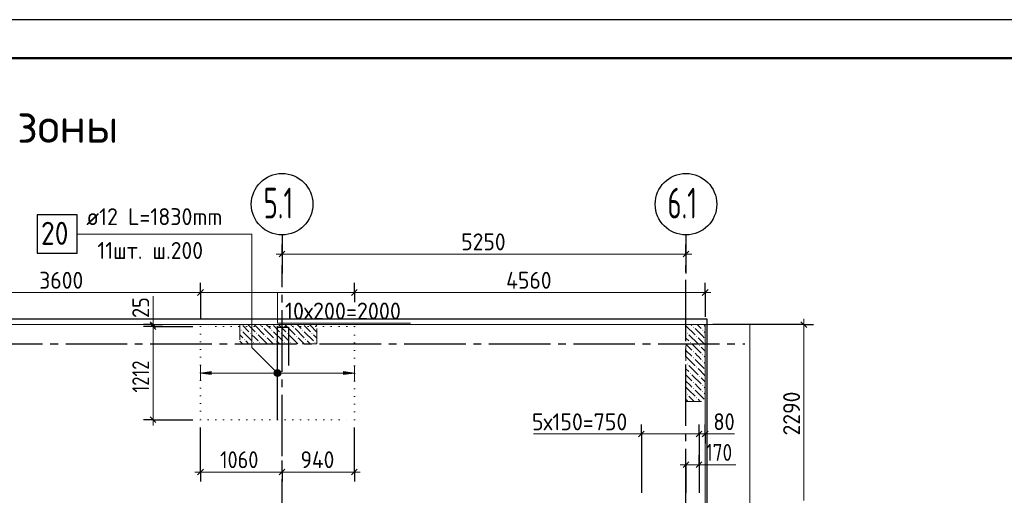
# Model space of a CAD drawing. Header units: millimetres. Extents: x 0 to 42000, y -76 to 29700.
# Tile 9 of 10: x 16402 to 29201, y 23511 to 29700. Entities that reach past the tile are written whole.
import ezdxf

# ---------------------------------------------------------------- set-up
doc = ezdxf.new("R2010")
doc.units = ezdxf.units.MM
for name, pattern in [('______2', [270, 200, -70]), ('______5', [1100, 800, -100, 100, -100]), ('______9', [100, 0, -100])]:
    doc.linetypes.add(name, pattern=pattern)
for name, color, linetype, lineweight in [('Standard', 7, 'Continuous', 25), ('ДОП Верх по У', 7, 'Continuous', 18), ('ЖБ Перекрытие верхний уровень', 7, 'Continuous', 18), ('Позиционная метка номер позиции', 7, 'Continuous', 13), ('Размерная линия_ общее', 7, 'Continuous', 13), ('Текст_ общее', 7, 'Continuous', 25)]:
    doc.layers.add(name, color=color, linetype=linetype, lineweight=lineweight)
doc.layers.add('ЖБ Пилон', color=7, linetype='______2', lineweight=13, true_color=0xa0a0a0)
doc.layers.add('Оси', color=7, linetype='______5', lineweight=13, true_color=0x656565)
doc.styles.add('ISOCPEUR', font='txt')

msp = doc.modelspace()

# ---------------------------------------------------------------- hatches: boundary and pattern name
at = {"layer": 'ДОП Верх по У', "linetype": 'Continuous', "lineweight": 13, "transparency": 33554687}
msp.add_hatch(color=7, dxfattribs=at).paths.add_polyline_path([(18893, 25081), (18753, 25101), (18893, 25121)], flags=16)
msp.add_hatch(color=7, dxfattribs=at).paths.add_polyline_path([(20613, 25081), (20753, 25101), (20613, 25121)])
at = {"layer": 'ЖБ Пилон', "linetype": 'Continuous', "lineweight": 18, "transparency": 33554687}
for points in [[(19274, 25660), (19281, 25666), (19287, 25660), (19281, 25653)], [(19394, 25620), (19401, 25626), (19407, 25620), (19401, 25613)], [(19474, 25620), (19481, 25626), (19487, 25620), (19481, 25613)], [(19554, 25700), (19561, 25706), (19567, 25700), (19561, 25693)], [(19674, 25660), (19681, 25666), (19687, 25660), (19681, 25653)], [(19794, 25620), (19801, 25626), (19807, 25620), (19801, 25613)], [(19874, 25620), (19881, 25626), (19887, 25620), (19881, 25613)], [(19954, 25700), (19961, 25706), (19967, 25700), (19961, 25693)], [(20074, 25660), (20081, 25666), (20087, 25660), (20081, 25653)], [(20194, 25620), (20201, 25626), (20207, 25620), (20201, 25613)], [(25074, 25620), (25081, 25626), (25087, 25620), (25081, 25613)], [(25154, 25700), (25161, 25706), (25167, 25700), (25161, 25693)], [(25274, 25660), (25281, 25666), (25287, 25660), (25281, 25653)], [(19314, 25540), (19321, 25546), (19327, 25540), (19321, 25533)], [(19434, 25500), (19441, 25506), (19447, 25500), (19441, 25493)], [(19514, 25500), (19521, 25506), (19527, 25500), (19521, 25493)], [(19594, 25580), (19601, 25586), (19607, 25580), (19601, 25573)], [(19714, 25540), (19721, 25546), (19727, 25540), (19721, 25533)], [(19834, 25500), (19841, 25506), (19847, 25500), (19841, 25493)], [(19914, 25500), (19921, 25506), (19927, 25500), (19921, 25493)], [(19994, 25580), (20001, 25586), (20007, 25580), (20001, 25573)], [(20114, 25540), (20121, 25546), (20127, 25540), (20121, 25533)], [(20234, 25500), (20241, 25506), (20247, 25500), (20241, 25493)], [(25114, 25500), (25121, 25506), (25127, 25500), (25121, 25493)], [(25194, 25580), (25201, 25586), (25207, 25580), (25201, 25573)], [(25154, 25380), (25161, 25386), (25167, 25380), (25161, 25373)], [(25274, 25340), (25281, 25346), (25287, 25340), (25281, 25333)], [(25074, 25220), (25081, 25226), (25087, 25220), (25081, 25213)], [(25154, 25300), (25161, 25306), (25167, 25300), (25161, 25293)], [(25274, 25260), (25281, 25266), (25287, 25260), (25281, 25253)], [(25114, 25100), (25121, 25106), (25127, 25100), (25121, 25093)], [(25194, 25180), (25201, 25186), (25207, 25180), (25201, 25173)], [(25154, 24980), (25161, 24986), (25167, 24980), (25161, 24973)], [(25234, 25060), (25241, 25066), (25247, 25060), (25241, 25053)], [(25154, 24900), (25161, 24906), (25167, 24900), (25161, 24893)], [(25274, 24940), (25281, 24946), (25287, 24940), (25281, 24933)], [(25274, 24860), (25281, 24866), (25287, 24860), (25281, 24853)], [(25194, 24780), (25201, 24786), (25207, 24780), (25201, 24773)]]:
    msp.add_hatch(color=7, dxfattribs=at).paths.add_polyline_path(points, flags=16)
h = msp.add_hatch(color=7, dxfattribs=at)
h.paths.add_polyline_path([(25245, 25462), (25234, 25460), (25241, 25466)], flags=16)
h.paths.add_polyline_path([(25245, 25462), (25244, 25456), (25247, 25460)])
h.paths.add_polyline_path([(25245, 25462), (25244, 25456), (25241, 25453), (25234, 25460)], flags=16)
h = msp.add_hatch(color=7, dxfattribs=at)
h.paths.add_polyline_path([(25085, 24822), (25074, 24820), (25081, 24826)], flags=16)
h.paths.add_polyline_path([(25085, 24822), (25084, 24816), (25087, 24820)])
h.paths.add_polyline_path([(25085, 24822), (25084, 24816), (25081, 24813), (25074, 24820)], flags=16)
at = {"layer": 'Позиционная метка номер позиции', "linetype": 'Continuous', "lineweight": 13, "transparency": 33554687}
for points in [[(19721, 25069), (19764, 25144), (19709, 25090)], [(19709, 25090), (19764, 25144), (19741, 25144)], [(19709, 25090), (19741, 25144), (19709, 25112)], [(19709, 25112), (19741, 25144), (19721, 25133)], [(19721, 25069), (19785, 25133), (19764, 25144)], [(19741, 25058), (19785, 25133), (19721, 25069)], [(19741, 25058), (19796, 25112), (19785, 25133)], [(19764, 25058), (19796, 25112), (19741, 25058)], [(19764, 25058), (19796, 25090), (19796, 25112)], [(19796, 25090), (19764, 25058), (19785, 25069)]]:
    msp.add_hatch(color=7, dxfattribs=at).paths.add_polyline_path(points)

# ---------------------------------------------------------------- linework, layer by layer
at = {"layer": 'Standard', "color": 7, "linetype": '______9', "lineweight": 13, "transparency": 33554687}
for p, q in [((20753, 25707), (18753, 25707)), ((18753, 25707), (18753, 24495)), ((20753, 24495), (20753, 25707)), ((18753, 24495), (20753, 24495))]:
    msp.add_line(p, q, dxfattribs=at)
at = {"layer": 'Standard', "color": 7, "linetype": 'Continuous', "lineweight": 25, "transparency": 33554687}
msp.add_lwpolyline([(0, 0), (42000, 0), (42000, 29700), (0, 29700), (0, 0)], close=True, dxfattribs=at)
at = {"layer": 'Standard', "color": 7, "linetype": 'Continuous', "lineweight": 50, "transparency": 33554687}
msp.add_lwpolyline([(2000, 29200), (41500, 29200), (41500, 500), (2000, 500), (2000, 29200)], close=True, dxfattribs=at)
at = {"layer": 'Standard', "color": 7, "linetype": 'Continuous', "lineweight": 13, "transparency": 33554687}
for points in [[(41500, 29200), (2000, 29200), (2000, 3000), (41500, 3000), (41500, 29200)], [(25893, 25732), (6813, 25732), (6813, 7232), (25893, 7232), (25893, 25732)], [(6813, 7232), (25313, 7232), (25313, 25732), (6813, 25732), (6813, 7232)]]:
    msp.add_lwpolyline(points, dxfattribs=at)
at = {"layer": 'Standard', "color": 254, "linetype": 'Continuous', "lineweight": 25, "true_color": 0xc4c4ff, "transparency": 33554687}
msp.add_lwpolyline([(7673, 7157), (25340, 7157), (25340, 25801), (7673, 25801), (7673, 7157)], dxfattribs=at)
at = {"layer": 'ДОП Верх по У', "color": 251, "linetype": 'Continuous', "lineweight": 13, "true_color": 0x494949, "transparency": 33554687}
for p, q in [((18753, 25101), (18753, 25201)), ((18753, 25101), (18893, 25121)), ((18893, 25081), (18753, 25101)), ((18753, 25101), (18753, 25001)), ((18753, 25101), (18753, 25101)), ((18893, 25121), (18893, 25081)), ((18893, 25101), (20613, 25101)), ((20753, 25101), (20613, 25121)), ((20613, 25121), (20613, 25081)), ((20613, 25081), (20753, 25101)), ((20753, 25101), (20753, 25201)), ((20753, 25101), (20753, 25001)), ((20753, 25101), (20753, 25101))]:
    msp.add_line(p, q, dxfattribs=at)
at = {"layer": 'ДОП Верх по У', "color": 7, "linetype": 'Continuous', "lineweight": 25, "transparency": 33554687}
for points in [[(16629, 26660), (17149, 26660), (17149, 27160), (16629, 27160), (16629, 26660)], [(19753, 24501), (19753, 25701), (19895, 25701), (19895, 25201)]]:
    msp.add_lwpolyline(points, dxfattribs=at)
at = {"layer": 'ЖБ Перекрытие верхний уровень', "color": 7, "linetype": 'Continuous', "lineweight": 18, "transparency": 33554687}
for p, q in [((25313, 25732), (6813, 25732)), ((25313, 7232), (25313, 25732))]:
    msp.add_line(p, q, dxfattribs=at)
at = {"layer": 'ЖБ Пилон', "color": 253, "linetype": '______2', "lineweight": 13, "true_color": 0xa0a0a0, "transparency": 33554687}
for p, q in [((19263, 25732), (19263, 25482)), ((20263, 25732), (19263, 25732)), ((20263, 25482), (20263, 25732)), ((25313, 25732), (25063, 25732)), ((25063, 25732), (25063, 24732)), ((25313, 24732), (25313, 25732)), ((19263, 25482), (20263, 25482)), ((25063, 24732), (25313, 24732))]:
    msp.add_line(p, q, dxfattribs=at)
at = {"layer": 'ЖБ Пилон', "color": 9, "linetype": 'Continuous', "lineweight": 18, "true_color": 0xc7c7c7, "transparency": 33554687}
for p, q in [((19301, 25720), (19381, 25640)), ((19301, 25640), (19421, 25520)), ((19381, 25720), (19461, 25640)), ((19461, 25560), (19421, 25600)), ((19461, 25720), (19581, 25600)), ((19501, 25600), (19618, 25482)), ((19581, 25680), (19701, 25560)), ((19661, 25680), (19621, 25720)), ((19701, 25720), (19781, 25640)), ((19701, 25640), (19821, 25520)), ((19781, 25720), (19861, 25640)), ((19861, 25560), (19821, 25600)), ((19861, 25720), (19981, 25600)), ((19901, 25600), (20018, 25482)), ((19981, 25680), (20101, 25560)), ((20061, 25680), (20021, 25720)), ((20101, 25720), (20181, 25640)), ((20101, 25640), (20221, 25520)), ((20181, 25720), (20261, 25640)), ((20261, 25560), (20221, 25600)), ((20261, 25720), (20263, 25717)), ((25063, 25717), (25181, 25600)), ((25101, 25600), (25221, 25480)), ((25261, 25680), (25221, 25720)), ((25301, 25640), (25313, 25627)), ((19263, 25597), (19301, 25560)), ((19263, 25517), (19298, 25482)), ((19378, 25482), (19341, 25520)), ((19501, 25520), (19461, 25560)), ((19621, 25560), (19698, 25482)), ((19778, 25482), (19741, 25520)), ((19901, 25520), (19861, 25560)), ((20021, 25560), (20098, 25482)), ((20178, 25482), (20141, 25520)), ((20263, 25557), (20261, 25560)), ((25101, 25520), (25063, 25557)), ((25063, 25477), (25141, 25400)), ((25063, 25397), (25141, 25320)), ((25313, 25387), (25261, 25440)), ((25261, 25280), (25221, 25320)), ((25301, 25320), (25313, 25307)), ((25301, 25240), (25313, 25227)), ((25101, 25120), (25063, 25157)), ((25221, 25160), (25313, 25067)), ((25221, 24920), (25181, 24960)), ((25313, 24987), (25261, 25040)), ((25181, 24880), (25301, 24760)), ((25261, 24880), (25221, 24920)), ((25301, 24920), (25313, 24907)), ((25301, 24840), (25313, 24827)), ((25101, 24800), (25168, 24732)), ((25221, 24760), (25248, 24732))]:
    msp.add_line(p, q, dxfattribs=at)
for points in [[(19381, 25720), (19368, 25732), (19368, 25732), (19368, 25732), (19368, 25732)], [(19448, 25732), (19448, 25732), (19448, 25732), (19448, 25732), (19461, 25720)], [(19528, 25732), (19528, 25732), (19528, 25732), (19528, 25732), (19541, 25720)], [(19621, 25720), (19608, 25732), (19608, 25732), (19608, 25732), (19608, 25732)], [(19781, 25720), (19768, 25732), (19768, 25732), (19768, 25732), (19768, 25732)], [(19848, 25732), (19848, 25732), (19848, 25732), (19848, 25732), (19861, 25720)], [(19928, 25732), (19928, 25732), (19928, 25732), (19928, 25732), (19941, 25720)], [(20021, 25720), (20008, 25732), (20008, 25732), (20008, 25732), (20008, 25732)], [(20181, 25720), (20168, 25732), (20168, 25732), (20168, 25732), (20168, 25732)], [(20248, 25732), (20248, 25732), (20248, 25732), (20248, 25732), (20261, 25720)], [(25128, 25732), (25128, 25732), (25128, 25732), (25128, 25732), (25141, 25720)], [(25221, 25720), (25208, 25732), (25208, 25732), (25208, 25732), (25208, 25732)], [(25181, 25680), (25276, 25584), (25276, 25584), (25301, 25560)], [(25301, 25720), (25308, 25712), (25308, 25712), (25313, 25707)], [(25141, 25480), (25228, 25392), (25228, 25392), (25261, 25360)], [(25221, 25560), (25260, 25520), (25260, 25520), (25313, 25467)], [(25221, 25320), (25212, 25328), (25212, 25328), (25181, 25360)], [(25063, 25317), (25180, 25200), (25180, 25200), (25181, 25200)], [(25181, 25280), (25196, 25264), (25196, 25264), (25301, 25160)], [(25101, 25200), (25164, 25136), (25164, 25136), (25221, 25080)], [(25063, 25077), (25132, 25008), (25132, 25008), (25141, 25000)], [(25063, 24997), (25116, 24944), (25116, 24944), (25141, 24920)], [(25141, 25080), (25148, 25072), (25148, 25072), (25261, 24960)], [(25063, 24917), (25100, 24880), (25100, 24880), (25181, 24800)], [(25088, 24732), (25068, 24752), (25068, 24752), (25063, 24757)]]:
    msp.add_lwpolyline(points, dxfattribs=at)
at = {"layer": 'Оси', "color": 7, "linetype": 'Continuous', "lineweight": 25, "transparency": 33554687}
for p, q in [((19813, 26899), (19813, 26399)), ((25063, 26899), (25063, 26399))]:
    msp.add_line(p, q, dxfattribs=at)
at = {"layer": 'Оси', "color": 8, "linetype": '______5', "lineweight": -3, "transparency": 33554687}
for p, q in [((19813, 4219), (19813, 26505)), ((25063, 6815), (25063, 26505)), ((3800, 25482), (25830, 25482))]:
    msp.add_line(p, q, dxfattribs=at)
at = {"layer": 'Оси', "color": 7, "linetype": 'Continuous', "lineweight": 25, "transparency": 33554687}
for centre in [(19813, 27299), (25063, 27299)]:
    msp.add_circle(centre, 400, dxfattribs=at)
at = {"layer": 'Позиционная метка номер позиции', "color": 251, "linetype": 'Continuous', "lineweight": 13, "true_color": 0x656565, "transparency": 33554687}
for p, q in [((18135, 25732), (18135, 26102)), ((24483, 24309), (23083, 24309)), ((25313, 24309), (25693, 24309)), ((25233, 23909), (25713, 23909))]:
    msp.add_line(p, q, dxfattribs=at)
at = {"layer": 'Позиционная метка номер позиции', "color": 7, "linetype": 'Continuous', "lineweight": 13, "transparency": 33554687}
for p, q in [((19721, 25133), (19721, 25133)), ((19785, 25133), (19785, 25133)), ((19721, 25069), (19721, 25069)), ((19785, 25069), (19785, 25069))]:
    msp.add_line(p, q, dxfattribs=at)
msp.add_lwpolyline([(19753, 25101), (19419, 25434), (19419, 26910), (17149, 26910)], dxfattribs=at)
at = {"layer": 'Позиционная метка номер позиции', "color": 251, "linetype": 'Continuous', "lineweight": 13, "true_color": 0x656565, "transparency": 33554687}
msp.add_lwpolyline([(19753, 26149), (19753, 25749), (21483, 25749)], dxfattribs=at)
at = {"layer": 'Позиционная метка номер позиции', "color": 7, "linetype": 'Continuous', "lineweight": 13, "transparency": 33554687}
msp.add_circle((19753, 25101), 45, dxfattribs=at)
at = {"layer": 'Размерная линия_ общее', "color": 253, "linetype": 'Continuous', "lineweight": -3, "true_color": 0xa0a0a0, "transparency": 33554687}
for p, q in [((19813, 26649), (19813, 26774)), ((25063, 26649), (25063, 26774)), ((19813, 26649), (19813, 26524)), ((19813, 26649), (19813, 26599)), ((25063, 26649), (25063, 26524)), ((25063, 26649), (25063, 26599))]:
    msp.add_line(p, q, dxfattribs=at)
at = {"layer": 'Размерная линия_ общее', "color": 7, "linetype": 'Continuous', "lineweight": 13, "transparency": 33554687}
for p, q in [((19813, 26649), (19738, 26649)), ((19813, 26649), (25063, 26649)), ((25063, 26649), (25138, 26649))]:
    msp.add_line(p, q, dxfattribs=at)
at = {"layer": 'Размерная линия_ общее', "color": 7, "linetype": 'Continuous', "lineweight": 25, "transparency": 33554687}
for p, q in [((19775, 26612), (19850, 26687)), ((25025, 26612), (25100, 26687))]:
    msp.add_line(p, q, dxfattribs=at)
at = {"layer": 'Размерная линия_ общее', "color": 251, "linetype": 'Continuous', "lineweight": -3, "true_color": 0x656565, "transparency": 33554687}
for p, q in [((18753, 26149), (18753, 26274)), ((20753, 26149), (20753, 26274)), ((25313, 26149), (25313, 26274)), ((18753, 26149), (18753, 26024)), ((18753, 26149), (18753, 25807)), ((20753, 26149), (20753, 26024)), ((20753, 26149), (20753, 26052)), ((25313, 26149), (25313, 26024)), ((25313, 26149), (25313, 25832)), ((18135, 25732), (18010, 25732)), ((18135, 25732), (18260, 25732)), ((18135, 25732), (18156, 25732)), ((26596, 25732), (25413, 25732)), ((26596, 25732), (26471, 25732)), ((26596, 25732), (26721, 25732)), ((18135, 25707), (18010, 25707)), ((18135, 25707), (18260, 25707)), ((18135, 25707), (18653, 25707)), ((18135, 24495), (18010, 24495)), ((18135, 24495), (18260, 24495)), ((18135, 24495), (18653, 24495)), ((18753, 23814), (18753, 24395)), ((24483, 24309), (24483, 24434)), ((25233, 24309), (25233, 24434)), ((25313, 24309), (25313, 24434)), ((24483, 24309), (24483, 24184)), ((24483, 24309), (24483, 23542)), ((25233, 24309), (25233, 24184)), ((25233, 24309), (25233, 23542)), ((25313, 24309), (25313, 24184)), ((25313, 24309), (25313, 24309)), ((18753, 23814), (18753, 23939)), ((19813, 23814), (19813, 23939)), ((20753, 23814), (20753, 23939)), ((25063, 23909), (25063, 24034)), ((25233, 23909), (25233, 24034)), ((18753, 23814), (18753, 23689)), ((19813, 23814), (19813, 23689)), ((20753, 23814), (20753, 23689)), ((25063, 23909), (25063, 23784)), ((25063, 23909), (25063, 23542)), ((25233, 23909), (25233, 23784)), ((25233, 23909), (25233, 23542))]:
    msp.add_line(p, q, dxfattribs=at)
at = {"layer": 'Размерная линия_ общее', "color": 251, "linetype": 'Continuous', "lineweight": 13, "true_color": 0x656565, "transparency": 33554687}
for p, q in [((15153, 26149), (18753, 26149)), ((18753, 26149), (20753, 26149)), ((20753, 26149), (25313, 26149)), ((25313, 26149), (25388, 26149)), ((18135, 25732), (18135, 25807)), ((26596, 25732), (26596, 25807)), ((18135, 25707), (18135, 24495)), ((18135, 24495), (18135, 24420)), ((24483, 24309), (24408, 24309)), ((25233, 24309), (24483, 24309)), ((25313, 24309), (25233, 24309)), ((25313, 24309), (25388, 24309)), ((18753, 23814), (18678, 23814)), ((18753, 23814), (19813, 23814)), ((19813, 23814), (20753, 23814)), ((20753, 23814), (20828, 23814)), ((25063, 23909), (24988, 23909)), ((25233, 23909), (25063, 23909)), ((25233, 23909), (25308, 23909))]:
    msp.add_line(p, q, dxfattribs=at)
at = {"layer": 'Размерная линия_ общее', "color": 251, "linetype": 'Continuous', "lineweight": 25, "true_color": 0x656565, "transparency": 33554687}
for p, q in [((18715, 26112), (18790, 26187)), ((20715, 26112), (20790, 26187)), ((25275, 26112), (25350, 26187)), ((18097, 25770), (18172, 25694)), ((18097, 25745), (18172, 25670)), ((26558, 25770), (26633, 25694)), ((18097, 24533), (18172, 24458)), ((24520, 24346), (24445, 24271)), ((25270, 24346), (25195, 24271)), ((25350, 24346), (25275, 24271)), ((25100, 23946), (25025, 23871)), ((25270, 23946), (25195, 23871)), ((18715, 23777), (18790, 23852)), ((19775, 23777), (19850, 23852)), ((20715, 23777), (20790, 23852))]:
    msp.add_line(p, q, dxfattribs=at)
at = {"layer": 'Размерная линия_ общее', "color": 251, "linetype": 'Continuous', "lineweight": 13, "true_color": 0x656565, "transparency": 33554687}
for points in [[(18135, 25732), (18135, 25715), (18135, 25715), (18135, 25707)], [(26596, 25732), (26596, 24193), (26596, 24193), (26596, 23442)]]:
    msp.add_lwpolyline(points, dxfattribs=at)
at = {"layer": 'Размерная линия_ общее', "color": 251, "linetype": 'Continuous', "lineweight": -3, "true_color": 0x656565, "transparency": 33554687}
for points in [[(20753, 23814), (20753, 24255), (20753, 24255), (20753, 24395)], [(19813, 23814), (19813, 23831), (19813, 23831), (19813, 23962)]]:
    msp.add_lwpolyline(points, dxfattribs=at)

# ---------------------------------------------------------------- texts
at = {"layer": 'ДОП Верх по У', "color": 7, "linetype": 'Continuous', "lineweight": 13, "transparency": 33554687, "attachment_point": 7, "style": 'ISOCPEUR'}
for s, insert, char_height, width in [('\\W0.94;ø12 L=1830mm ', (17269, 27027), 220, 2104.37), ('\\W0.87;20', (16679, 26770), 300, 550.82), ('\\W0.93;11шт. ш.200 ', (17412, 26587), 220, 1773.34)]:
    msp.add_mtext(s, dxfattribs=dict(at, insert=insert, char_height=char_height, width=width))
at = {"layer": 'Оси', "color": 7, "linetype": 'Continuous', "lineweight": 35, "transparency": 33554687, "char_height": 400, "width": 605.94, "attachment_point": 7, "style": 'ISOCPEUR'}
for s, insert in [('\\W0.63;6.1', (24823, 27113)), ('\\W0.63;5.1', (19573, 27113))]:
    msp.add_mtext(s, dxfattribs=dict(at, insert=insert))
at = {"layer": 'Размерная линия_ общее', "color": 7, "linetype": 'Continuous', "lineweight": 25, "transparency": 33554687, "insert": (22141, 26699), "char_height": 220, "width": 718.09, "attachment_point": 7, "style": 'ISOCPEUR'}
msp.add_mtext('\\W0.93;5250', dxfattribs=at)
at = {"layer": 'Размерная линия_ общее', "color": 251, "linetype": 'Continuous', "lineweight": 25, "true_color": 0x656565, "transparency": 33554687, "char_height": 220, "attachment_point": 7, "style": 'ISOCPEUR'}
for s, insert, width in [('\\W0.93;3600', (16656, 26199), 718.09), ('\\W0.93;4560', (22725, 26199), 740.38), ('\\W0.95;10х200=2000', (19850, 25799), 1753.13), ('\\W0.94;5х150=750', (23061, 24357), 1444.18), ('\\W0.87;80', (25420, 24359), 403.93), ('\\W0.87;1060', (19008, 23864), 666.92), ('\\W0.92;940', (20052, 23864), 584.45), ('\\W0.83;170', (25319, 23959), 508.57)]:
    msp.add_mtext(s, dxfattribs=dict(at, insert=insert, width=width))
at = {"layer": 'Размерная линия_ общее', "color": 251, "linetype": 'Continuous', "lineweight": 25, "true_color": 0x656565, "transparency": 33554687, "char_height": 220, "attachment_point": 7, "rotation": 90, "style": 'ISOCPEUR'}
for s, insert, width in [('\\W0.87;25', (18085, 25819), 403.93), ('\\W0.80;1212', (18085, 24848), 615.72), ('\\W0.93;2290', (26546, 24290), 718.09)]:
    msp.add_mtext(s, dxfattribs=dict(at, insert=insert, width=width))
at = {"layer": 'Текст_ общее', "color": 7, "linetype": 'Continuous', "lineweight": 50, "transparency": 33554687, "insert": (3000, 27975), "char_height": 450, "width": 14861.41, "attachment_point": 7, "style": 'ISOCPEUR'}
msp.add_mtext('\\W0.99;Схема дополнительного армирования верхней зоны', dxfattribs=at)

doc.saveas('drawing.dxf')
